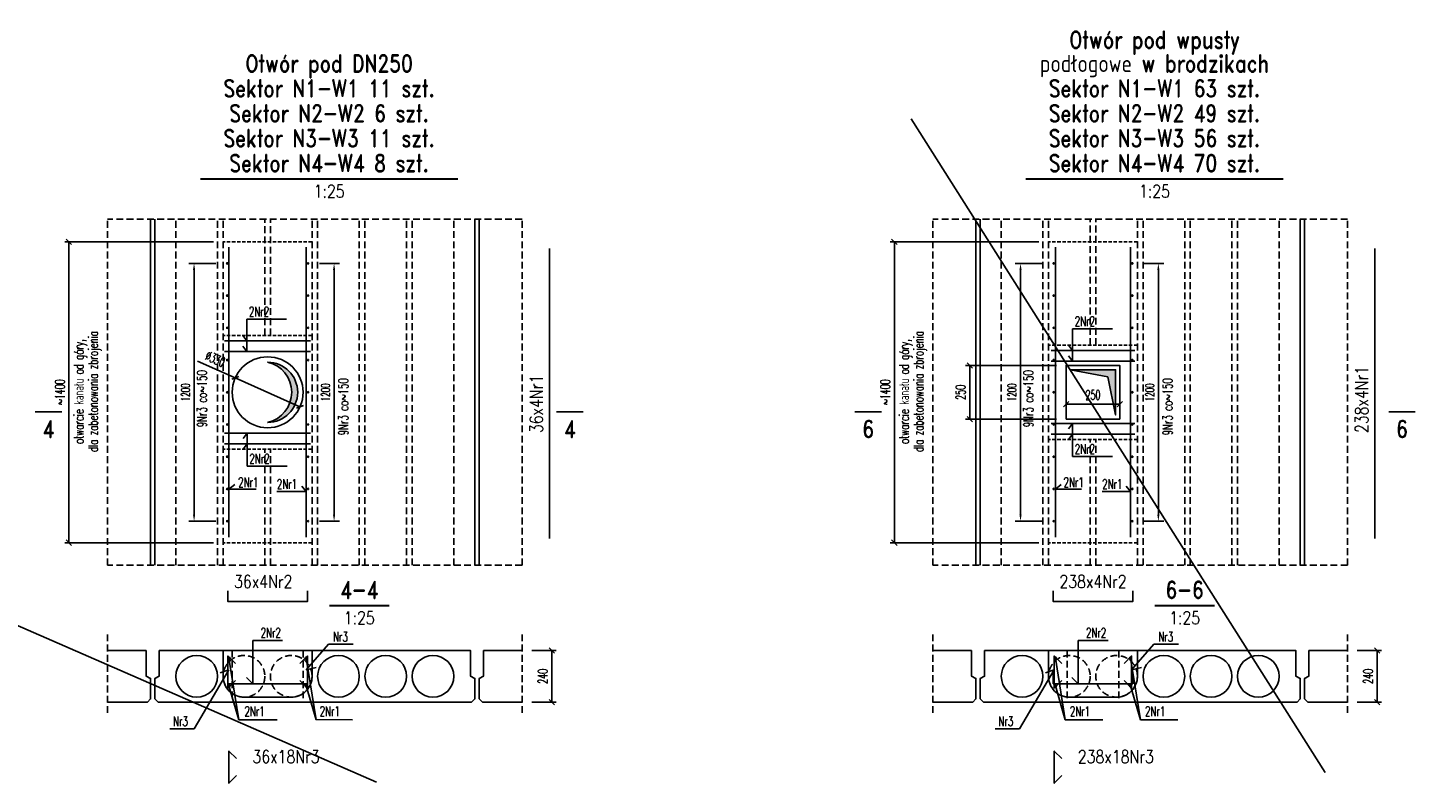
# Model space of a CAD drawing. Header units: millimetres. Extents: x 42034 to 81515, y -12159 to 10238.
# Tile 4 of 14: x 49878 to 56342, y -8017 to -4500. Entities that reach past the tile are written whole.
import ezdxf
from ezdxf.enums import TextEntityAlignment as Align

# ---------------------------------------------------------------- set-up
doc = ezdxf.new("R2010")
doc.units = ezdxf.units.MM
doc.header["$LTSCALE"] = 2.5
doc.linetypes.add('DASHED', pattern=[19.05, 12.7, -6.35])
doc.linetypes.add('DASHED2', pattern=[9.525, 6.35, -3.175])
for name, color, linetype in [('Gruba', 6, 'Continuous'), ('Niewidoczne', 181, 'DASHED'), ('Odnosnik_zbrojenie', 25, 'Continuous'), ('Opis_zbrojenie', 7, 'Continuous'), ('Otwory_projektowane', 3, 'Continuous'), ('Przekroj', 2, 'Continuous'), ('Przerywana', 5, 'DASHED'), ('Stal_przekroj', 1, 'Continuous'), ('Strzemiona', 4, 'Continuous'), ('Tekst', 31, 'Continuous'), ('Widok', 8, 'Continuous'), ('Wyburzenia', 115, 'DASHED2'), ('Wymiary', 86, 'Continuous'), ('Zbrojenie', 1, 'Continuous')]:
    doc.layers.add(name, color=color, linetype=linetype)
doc.styles.add('Romans', font='romans.shx', dxfattribs={"width": 0.6})
doc.styles.get("Standard").update_dxf_attribs({"font": 'romans.shx', "width": 0.65})
doc.styles.add('style1', font='romand.shx', dxfattribs={"width": 0.8})
doc.dimstyles.new('Skala_25', dxfattribs={"dimscale": 10, "dimtxt": 4.5, "dimasz": 2.5, "dimexe": 2, "dimexo": 4.5, "dimgap": 2, "dimtad": 1, "dimdec": 0, "dimdsep": 46, "dimtxsty": 'Romans', "dimblk": 'OBLIQUE', "dimcen": 0.09, "dimclrt": 31, "dimadec": 0, "dimazin": 0, "dimtfac": 1, "dimtdec": 0, "dimtix": 1, "dimtmove": 2, "dimatfit": 3, "dimldrblk": 'DOT', "dimfxl": 1, "dimtolj": 1, "dimtzin": 0, "dimarcsym": 0})
doc.dimstyles.new('Strzemiona_25', dxfattribs={"dimscale": 10, "dimtxt": 4, "dimasz": 3, "dimexe": 2.5, "dimexo": 5, "dimgap": 2, "dimtad": 1, "dimdec": 0, "dimrnd": 5, "dimzin": 9, "dimdsep": 46, "dimtxsty": 'Romans', "dimcen": 20, "dimclrt": 31, "dimadec": 1, "dimazin": 2, "dimtfac": 1, "dimtdec": 0, "dimtix": 1, "dimtmove": 2, "dimatfit": 2, "dimfxl": 1, "dimtolj": 1, "dimtzin": 0, "dimarcsym": 0})

# ---------------------------------------------------------------- blocks, each defined once
blk = doc.blocks.new('_Oblique')
at = {"color": 0, "linetype": 'ByBlock', "lineweight": -2}
blk.add_line((-0.5, -0.5), (0.5, 0.5), dxfattribs=at)
blk = doc.blocks.new('*D67')
at = {"layer": 'Defpoints', "color": 0, "transparency": 16777216}
for p in [(50069.8, -5496.8), (50787.6, -5496.8), (50787.6, -6896.8)]:
    blk.add_point(p, dxfattribs=at)
at = {"layer": 'Wymiary', "color": 0, "lineweight": -2, "transparency": 16777216}
for p, q in [((50742.6, -5496.8), (50049.8, -5496.8)), ((50069.8, -6896.8), (50069.8, -5496.8)), ((50742.6, -6896.8), (50049.8, -6896.8))]:
    blk.add_line(p, q, dxfattribs=at)
at = {"layer": 'Wymiary', "color": 0, "lineweight": -2, "transparency": 16777216, "xscale": 25, "yscale": 25, "zscale": 25}
for p, rotation in [((50069.8, -5496.8), 90), ((50069.8, -6896.8), 270)]:
    blk.add_blockref('_Oblique', p, dxfattribs=dict(at, rotation=rotation))
at = {"layer": 'Wymiary', "color": 31, "transparency": 16777216, "insert": (50027.3, -6196.8), "char_height": 45, "attachment_point": 5, "rotation": 90, "style": 'Romans'}
blk.add_mtext('\\A1;~1400', dxfattribs=at)
blk = doc.blocks.new('_Dot')
at = {"color": 0, "linetype": 'ByBlock', "lineweight": -2}
blk.add_line((-0.5, 0), (-1, 0), dxfattribs=at)
at = {"color": 0, "linetype": 'ByBlock', "const_width": 0.5}
blk.add_lwpolyline([(-0.25, 0, 1), (0.25, 0, 1)], format="xyb", close=True, dxfattribs=at)
blk = doc.blocks.new('*D68')
at = {"layer": 'Defpoints', "color": 0, "ltscale": 0.2, "transparency": 16777216}
for p in [(51185.6, -5596.8), (51185.6, -6796.8), (51304.1, -6796.8)]:
    blk.add_point(p, dxfattribs=at)
at = {"layer": 'Odnosnik_zbrojenie', "color": 0, "lineweight": -2, "ltscale": 0.2, "transparency": 16777216}
for p, q in [((51235.6, -5596.8), (51329.1, -5596.8)), ((51304.1, -5626.8), (51304.1, -6766.8)), ((51235.6, -6796.8), (51329.1, -6796.8))]:
    blk.add_line(p, q, dxfattribs=at)
at = {"layer": 'Odnosnik_zbrojenie', "color": 0, "ltscale": 0.2, "transparency": 16777216}
for points in [[(51299.1, -5626.8), (51309.1, -5626.8), (51304.1, -5596.8)], [(51299.1, -6766.8), (51309.1, -6766.8), (51304.1, -6796.8)]]:
    blk.add_solid(points, dxfattribs=at)
at = {"layer": 'Odnosnik_zbrojenie', "color": 31, "ltscale": 0.2, "transparency": 16777216, "insert": (51264.1, -6196.8), "char_height": 40, "attachment_point": 5, "rotation": 90, "style": 'Romans'}
blk.add_mtext('\\A1;1200', dxfattribs=at)
blk = doc.blocks.new('*D64')
at = {"layer": 'Defpoints', "color": 0, "ltscale": 0.2, "transparency": 16777216}
for p in [(50652.2, -5596.8), (50803.6, -5596.8), (50803.6, -6796.8)]:
    blk.add_point(p, dxfattribs=at)
at = {"layer": 'Odnosnik_zbrojenie', "color": 0, "lineweight": -2, "ltscale": 0.2, "transparency": 16777216}
for p, q in [((50753.6, -5596.8), (50627.2, -5596.8)), ((50652.2, -6766.8), (50652.2, -5626.8)), ((50753.6, -6796.8), (50627.2, -6796.8))]:
    blk.add_line(p, q, dxfattribs=at)
at = {"layer": 'Odnosnik_zbrojenie', "color": 0, "ltscale": 0.2, "transparency": 16777216}
for points in [[(50647.2, -5626.8), (50657.2, -5626.8), (50652.2, -5596.8)], [(50647.2, -6766.8), (50657.2, -6766.8), (50652.2, -6796.8)]]:
    blk.add_solid(points, dxfattribs=at)
at = {"layer": 'Odnosnik_zbrojenie', "color": 31, "ltscale": 0.2, "transparency": 16777216, "insert": (50612.2, -6196.8), "char_height": 40, "attachment_point": 5, "rotation": 90, "style": 'Romans'}
blk.add_mtext('\\A1;1200', dxfattribs=at)
blk = doc.blocks.new('*D65')
at = {"layer": 'Defpoints', "color": 0, "transparency": 16777216}
for p in [(52179.6, -7398.9), (52179.6, -7638.9), (52318.3, -7638.9)]:
    blk.add_point(p, dxfattribs=at)
at = {"layer": 'Wymiary', "color": 0, "lineweight": -2, "transparency": 16777216}
for p, q in [((52224.6, -7398.9), (52338.3, -7398.9)), ((52318.3, -7398.9), (52318.3, -7638.9)), ((52224.6, -7638.9), (52338.3, -7638.9))]:
    blk.add_line(p, q, dxfattribs=at)
at = {"layer": 'Wymiary', "color": 0, "lineweight": -2, "transparency": 16777216, "xscale": 25, "yscale": 25, "zscale": 25}
for p, rotation in [((52318.3, -7398.9), 90), ((52318.3, -7638.9), 270)]:
    blk.add_blockref('_Oblique', p, dxfattribs=dict(at, rotation=rotation))
at = {"layer": 'Wymiary', "color": 31, "transparency": 16777216, "insert": (52275.8, -7518.9), "char_height": 45, "attachment_point": 5, "rotation": 90, "style": 'Romans'}
blk.add_mtext('\\A1;240', dxfattribs=at)
blk = doc.blocks.new('*D66')
at = {"layer": 'Defpoints', "color": 0, "ltscale": 0.2, "transparency": 16777216}
for p in [(50843.9, -6129.5), (51145.2, -6264)]:
    blk.add_point(p, dxfattribs=at)
at = {"layer": 'Wymiary', "color": 0, "lineweight": -2, "ltscale": 0.2, "transparency": 16777216}
for p in [(50668.8, -6051.4), (51145.2, -6264)]:
    blk.add_line(p, (50843.9, -6129.5), dxfattribs=at)
at = {"layer": 'Wymiary', "color": 0, "lineweight": -2, "ltscale": 0.2, "transparency": 16777216, "xscale": 25, "yscale": 25, "zscale": 25}
for p, rotation in [((50843.9, -6129.5), 335.9499867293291), ((51145.2, -6264), 155.9499867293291)]:
    blk.add_blockref('_Oblique', p, dxfattribs=dict(at, rotation=rotation))
at = {"layer": 'Wymiary', "color": 31, "ltscale": 0.2, "transparency": 16777216, "insert": (50750.9, -6041.5), "char_height": 45, "attachment_point": 5, "rotation": 335.94999, "style": 'Romans'}
blk.add_mtext('\\A1;∅330', dxfattribs=at)
blk = doc.blocks.new('*D69')
at = {"layer": 'Defpoints', "color": 0, "transparency": 16777216}
for p in [(53912.5, -5496.8), (54630.3, -5496.8), (54630.3, -6896.8)]:
    blk.add_point(p, dxfattribs=at)
at = {"layer": 'Wymiary', "color": 0, "lineweight": -2, "transparency": 16777216}
for p, q in [((54585.3, -5496.8), (53892.5, -5496.8)), ((53912.5, -6896.8), (53912.5, -5496.8)), ((54585.3, -6896.8), (53892.5, -6896.8))]:
    blk.add_line(p, q, dxfattribs=at)
at = {"layer": 'Wymiary', "color": 0, "lineweight": -2, "transparency": 16777216, "xscale": 25, "yscale": 25, "zscale": 25}
for p, rotation in [((53912.5, -5496.8), 90), ((53912.5, -6896.8), 270)]:
    blk.add_blockref('_Oblique', p, dxfattribs=dict(at, rotation=rotation))
at = {"layer": 'Wymiary', "color": 31, "transparency": 16777216, "insert": (53870, -6196.8), "char_height": 45, "attachment_point": 5, "rotation": 90, "style": 'Romans'}
blk.add_mtext('\\A1;~1400', dxfattribs=at)
blk = doc.blocks.new('*D70')
at = {"layer": 'Defpoints', "color": 0, "ltscale": 0.2, "transparency": 16777216}
for p in [(55023.3, -5596.8), (55023.3, -6796.8), (55141.8, -6796.8)]:
    blk.add_point(p, dxfattribs=at)
at = {"layer": 'Odnosnik_zbrojenie', "color": 0, "lineweight": -2, "ltscale": 0.2, "transparency": 16777216}
for p, q in [((55073.3, -5596.8), (55166.8, -5596.8)), ((55141.8, -5626.8), (55141.8, -6766.8)), ((55073.3, -6796.8), (55166.8, -6796.8))]:
    blk.add_line(p, q, dxfattribs=at)
at = {"layer": 'Odnosnik_zbrojenie', "color": 0, "ltscale": 0.2, "transparency": 16777216}
for points in [[(55136.8, -5626.8), (55146.8, -5626.8), (55141.8, -5596.8)], [(55136.8, -6766.8), (55146.8, -6766.8), (55141.8, -6796.8)]]:
    blk.add_solid(points, dxfattribs=at)
at = {"layer": 'Odnosnik_zbrojenie', "color": 31, "ltscale": 0.2, "transparency": 16777216, "insert": (55101.8, -6196.8), "char_height": 40, "attachment_point": 5, "rotation": 90, "style": 'Romans'}
blk.add_mtext('\\A1;1200', dxfattribs=at)
blk = doc.blocks.new('*D71')
at = {"layer": 'Defpoints', "color": 0, "ltscale": 0.2, "transparency": 16777216}
for p in [(54500, -5596.8), (54651.3, -5596.8), (54651.3, -6796.8)]:
    blk.add_point(p, dxfattribs=at)
at = {"layer": 'Odnosnik_zbrojenie', "color": 0, "lineweight": -2, "ltscale": 0.2, "transparency": 16777216}
for p, q in [((54601.3, -5596.8), (54475, -5596.8)), ((54500, -6766.8), (54500, -5626.8)), ((54601.3, -6796.8), (54475, -6796.8))]:
    blk.add_line(p, q, dxfattribs=at)
at = {"layer": 'Odnosnik_zbrojenie', "color": 0, "ltscale": 0.2, "transparency": 16777216}
for points in [[(54495, -5626.8), (54505, -5626.8), (54500, -5596.8)], [(54495, -6766.8), (54505, -6766.8), (54500, -6796.8)]]:
    blk.add_solid(points, dxfattribs=at)
at = {"layer": 'Odnosnik_zbrojenie', "color": 31, "ltscale": 0.2, "transparency": 16777216, "insert": (54460, -6196.8), "char_height": 40, "attachment_point": 5, "rotation": 90, "style": 'Romans'}
blk.add_mtext('\\A1;1200', dxfattribs=at)
blk = doc.blocks.new('*D72')
at = {"layer": 'Defpoints', "color": 0, "transparency": 16777216}
for p in [(56022.3, -7398.9), (56022.3, -7638.9), (56161, -7638.9)]:
    blk.add_point(p, dxfattribs=at)
at = {"layer": 'Wymiary', "color": 0, "lineweight": -2, "transparency": 16777216}
for p, q in [((56067.3, -7398.9), (56181, -7398.9)), ((56161, -7398.9), (56161, -7638.9)), ((56067.3, -7638.9), (56181, -7638.9))]:
    blk.add_line(p, q, dxfattribs=at)
at = {"layer": 'Wymiary', "color": 0, "lineweight": -2, "transparency": 16777216, "xscale": 25, "yscale": 25, "zscale": 25}
for p, rotation in [((56161, -7398.9), 90), ((56161, -7638.9), 270)]:
    blk.add_blockref('_Oblique', p, dxfattribs=dict(at, rotation=rotation))
at = {"layer": 'Wymiary', "color": 31, "transparency": 16777216, "insert": (56118.5, -7518.9), "char_height": 45, "attachment_point": 5, "rotation": 90, "style": 'Romans'}
blk.add_mtext('\\A1;240', dxfattribs=at)
blk = doc.blocks.new('*D73')
at = {"layer": 'Defpoints', "color": 0, "ltscale": 0.2, "transparency": 16777216}
for p in [(54263.5, -6071.8), (54712.3, -6071.8), (54712.3, -6321.8)]:
    blk.add_point(p, dxfattribs=at)
at = {"layer": 'Wymiary', "color": 0, "lineweight": -2, "ltscale": 0.2, "transparency": 16777216}
for p, q in [((54667.3, -6071.8), (54243.5, -6071.8)), ((54263.5, -6321.8), (54263.5, -6071.8)), ((54667.3, -6321.8), (54243.5, -6321.8))]:
    blk.add_line(p, q, dxfattribs=at)
at = {"layer": 'Wymiary', "color": 0, "lineweight": -2, "ltscale": 0.2, "transparency": 16777216, "xscale": 25, "yscale": 25, "zscale": 25}
for p, rotation in [((54263.5, -6071.8), 90), ((54263.5, -6321.8), 270)]:
    blk.add_blockref('_Oblique', p, dxfattribs=dict(at, rotation=rotation))
at = {"layer": 'Wymiary', "color": 31, "ltscale": 0.2, "transparency": 16777216, "insert": (54221, -6196.8), "char_height": 45, "attachment_point": 5, "rotation": 90, "style": 'Romans'}
blk.add_mtext('\\A1;250', dxfattribs=at)
blk = doc.blocks.new('*D74')
at = {"layer": 'Defpoints', "color": 0, "ltscale": 0.2, "transparency": 16777216}
for p in [(54712.3, -6229.2), (54962.3, -6229.2), (54962.3, -6251.4)]:
    blk.add_point(p, dxfattribs=at)
at = {"layer": 'Wymiary', "color": 0, "lineweight": -2, "ltscale": 0.2, "transparency": 16777216}
for p, q in [((54712.3, -6251.4), (54962.3, -6251.4)), ((54712.3, -6274.2), (54712.3, -6271.4)), ((54962.3, -6274.2), (54962.3, -6271.4))]:
    blk.add_line(p, q, dxfattribs=at)
at = {"layer": 'Wymiary', "color": 0, "lineweight": -2, "ltscale": 0.2, "transparency": 16777216, "xscale": 25, "yscale": 25, "zscale": 25, "rotation": 180}
blk.add_blockref('_Oblique', (54712.3, -6251.4), dxfattribs=at)
at = {"layer": 'Wymiary', "color": 0, "lineweight": -2, "ltscale": 0.2, "transparency": 16777216, "xscale": 25, "yscale": 25, "zscale": 25}
blk.add_blockref('_Oblique', (54962.3, -6251.4), dxfattribs=at)
at = {"layer": 'Wymiary', "color": 31, "ltscale": 0.2, "transparency": 16777216, "insert": (54837.3, -6208.9), "char_height": 45, "attachment_point": 5, "style": 'Romans'}
blk.add_mtext('\\A1;250', dxfattribs=at)

msp = doc.modelspace()

# ---------------------------------------------------------------- hatches: boundary and pattern name
at = {"layer": 'Otwory_projektowane', "lineweight": 25}
h = msp.add_hatch(color=256, dxfattribs=at)
h.dxf.hatch_style = 1
h.paths.add_polyline_path([(50994.6, -6056.8, -0.803719), (50994.6, -6336.8, 1)])
h = msp.add_hatch(color=256, dxfattribs=at)
h.dxf.hatch_style = 1
h.paths.add_polyline_path([(54942.3, -6091.8), (54732.3, -6091.8), (54907.1, -6125.4), (54942.3, -6301.8)])
at = {"layer": 'Strzemiona', "ltscale": 0.2}
h = msp.add_hatch(color=256, dxfattribs=at)
h.dxf.hatch_style = 1
h.paths.add_polyline_path([(50809.6, -5596.8, 1), (50803.6, -5596.8, 1)])
h = msp.add_hatch(color=256, dxfattribs=at)
h.dxf.hatch_style = 1
h.paths.add_polyline_path([(51185.6, -5596.8, 1), (51179.6, -5596.8, 1)])
h = msp.add_hatch(color=256, dxfattribs=at)
h.dxf.hatch_style = 1
h.paths.add_polyline_path([(54657.3, -5596.8, 1), (54651.3, -5596.8, 1)])
h = msp.add_hatch(color=256, dxfattribs=at)
h.dxf.hatch_style = 1
h.paths.add_polyline_path([(55023.3, -5596.8, 1), (55017.3, -5596.8, 1)])
h = msp.add_hatch(color=256, dxfattribs=at)
h.dxf.hatch_style = 1
h.paths.add_polyline_path([(50809.6, -5746.8, 1), (50803.6, -5746.8, 1)])
h = msp.add_hatch(color=256, dxfattribs=at)
h.dxf.hatch_style = 1
h.paths.add_polyline_path([(51185.6, -5746.8, 1), (51179.6, -5746.8, 1)])
h = msp.add_hatch(color=256, dxfattribs=at)
h.dxf.hatch_style = 1
h.paths.add_polyline_path([(54657.3, -5746.8, 1), (54651.3, -5746.8, 1)])
h = msp.add_hatch(color=256, dxfattribs=at)
h.dxf.hatch_style = 1
h.paths.add_polyline_path([(55023.3, -5746.8, 1), (55017.3, -5746.8, 1)])
h = msp.add_hatch(color=256, dxfattribs=at)
h.dxf.hatch_style = 1
h.paths.add_polyline_path([(50809.6, -5896.8, 1), (50803.6, -5896.8, 1)])
h = msp.add_hatch(color=256, dxfattribs=at)
h.dxf.hatch_style = 1
h.paths.add_polyline_path([(51185.6, -5896.8, 1), (51179.6, -5896.8, 1)])
h = msp.add_hatch(color=256, dxfattribs=at)
h.dxf.hatch_style = 1
h.paths.add_polyline_path([(54657.3, -5896.8, 1), (54651.3, -5896.8, 1)])
h = msp.add_hatch(color=256, dxfattribs=at)
h.dxf.hatch_style = 1
h.paths.add_polyline_path([(55023.3, -5896.8, 1), (55017.3, -5896.8, 1)])
h = msp.add_hatch(color=256, dxfattribs=at)
h.dxf.hatch_style = 1
h.paths.add_polyline_path([(50809.6, -6046.8, 1), (50803.6, -6046.8, 1)])
h = msp.add_hatch(color=256, dxfattribs=at)
h.dxf.hatch_style = 1
h.paths.add_polyline_path([(51185.6, -6046.8, 1), (51179.6, -6046.8, 1)])
h = msp.add_hatch(color=256, dxfattribs=at)
h.dxf.hatch_style = 1
h.paths.add_polyline_path([(54657.3, -6046.8, 1), (54651.3, -6046.8, 1)])
h = msp.add_hatch(color=256, dxfattribs=at)
h.dxf.hatch_style = 1
h.paths.add_polyline_path([(55023.3, -6046.8, 1), (55017.3, -6046.8, 1)])
h = msp.add_hatch(color=256, dxfattribs=at)
h.dxf.hatch_style = 1
h.paths.add_polyline_path([(50809.6, -6196.8, 1), (50803.6, -6196.8, 1)])
h = msp.add_hatch(color=256, dxfattribs=at)
h.dxf.hatch_style = 1
h.paths.add_polyline_path([(51185.6, -6196.8, 1), (51179.6, -6196.8, 1)])
h = msp.add_hatch(color=256, dxfattribs=at)
h.dxf.hatch_style = 1
h.paths.add_polyline_path([(54657.3, -6196.8, 1), (54651.3, -6196.8, 1)])
h = msp.add_hatch(color=256, dxfattribs=at)
h.dxf.hatch_style = 1
h.paths.add_polyline_path([(55023.3, -6196.8, 1), (55017.3, -6196.8, 1)])
h = msp.add_hatch(color=256, dxfattribs=at)
h.dxf.hatch_style = 1
h.paths.add_polyline_path([(50809.6, -6346.8, 1), (50803.6, -6346.8, 1)])
h = msp.add_hatch(color=256, dxfattribs=at)
h.dxf.hatch_style = 1
h.paths.add_polyline_path([(51185.6, -6346.8, 1), (51179.6, -6346.8, 1)])
h = msp.add_hatch(color=256, dxfattribs=at)
h.dxf.hatch_style = 1
h.paths.add_polyline_path([(54657.3, -6346.8, 1), (54651.3, -6346.8, 1)])
h = msp.add_hatch(color=256, dxfattribs=at)
h.dxf.hatch_style = 1
h.paths.add_polyline_path([(55023.3, -6346.8, 1), (55017.3, -6346.8, 1)])
h = msp.add_hatch(color=256, dxfattribs=at)
h.dxf.hatch_style = 1
h.paths.add_polyline_path([(50809.6, -6496.8, 1), (50803.6, -6496.8, 1)])
h = msp.add_hatch(color=256, dxfattribs=at)
h.dxf.hatch_style = 1
h.paths.add_polyline_path([(51185.6, -6496.8, 1), (51179.6, -6496.8, 1)])
h = msp.add_hatch(color=256, dxfattribs=at)
h.dxf.hatch_style = 1
h.paths.add_polyline_path([(54657.3, -6496.8, 1), (54651.3, -6496.8, 1)])
h = msp.add_hatch(color=256, dxfattribs=at)
h.dxf.hatch_style = 1
h.paths.add_polyline_path([(55023.3, -6496.8, 1), (55017.3, -6496.8, 1)])
h = msp.add_hatch(color=256, dxfattribs=at)
h.dxf.hatch_style = 1
h.paths.add_polyline_path([(50809.6, -6646.8, 1), (50803.6, -6646.8, 1)])
h = msp.add_hatch(color=256, dxfattribs=at)
h.dxf.hatch_style = 1
h.paths.add_polyline_path([(51185.6, -6646.8, 1), (51179.6, -6646.8, 1)])
h = msp.add_hatch(color=256, dxfattribs=at)
h.dxf.hatch_style = 1
h.paths.add_polyline_path([(54657.3, -6646.8, 1), (54651.3, -6646.8, 1)])
h = msp.add_hatch(color=256, dxfattribs=at)
h.dxf.hatch_style = 1
h.paths.add_polyline_path([(55023.3, -6646.8, 1), (55017.3, -6646.8, 1)])
h = msp.add_hatch(color=256, dxfattribs=at)
h.dxf.hatch_style = 1
h.paths.add_polyline_path([(50809.6, -6796.8, 1), (50803.6, -6796.8, 1)])
h = msp.add_hatch(color=256, dxfattribs=at)
h.dxf.hatch_style = 1
h.paths.add_polyline_path([(51185.6, -6796.8, 1), (51179.6, -6796.8, 1)])
h = msp.add_hatch(color=256, dxfattribs=at)
h.dxf.hatch_style = 1
h.paths.add_polyline_path([(54657.3, -6796.8, 1), (54651.3, -6796.8, 1)])
h = msp.add_hatch(color=256, dxfattribs=at)
h.dxf.hatch_style = 1
h.paths.add_polyline_path([(55023.3, -6796.8, 1), (55017.3, -6796.8, 1)])
at = {"layer": 'Zbrojenie'}
h = msp.add_hatch(color=256, dxfattribs=at)
h.dxf.hatch_style = 1
h.paths.add_polyline_path([(50819.6, -7434.9, 1), (50809.6, -7434.9, 1)])
h = msp.add_hatch(color=256, dxfattribs=at)
h.dxf.hatch_style = 1
h.paths.add_polyline_path([(51169.6, -7434.9, -1), (51179.6, -7434.9, -1)])
h = msp.add_hatch(color=256, dxfattribs=at)
h.dxf.hatch_style = 1
h.paths.add_polyline_path([(54667.3, -7434.9, 1), (54657.3, -7434.9, 1)])
h = msp.add_hatch(color=256, dxfattribs=at)
h.dxf.hatch_style = 1
h.paths.add_polyline_path([(55007.3, -7434.9, -1), (55017.3, -7434.9, -1)])
h = msp.add_hatch(color=256, dxfattribs=at)
h.dxf.hatch_style = 1
h.paths.add_polyline_path([(50819.6, -7562.9, 1), (50809.6, -7562.9, 1)])
h = msp.add_hatch(color=256, dxfattribs=at)
h.dxf.hatch_style = 1
h.paths.add_polyline_path([(51169.6, -7562.9, -1), (51179.6, -7562.9, -1)])
h = msp.add_hatch(color=256, dxfattribs=at)
h.dxf.hatch_style = 1
h.paths.add_polyline_path([(54667.3, -7562.9, 1), (54657.3, -7562.9, 1)])
h = msp.add_hatch(color=256, dxfattribs=at)
h.dxf.hatch_style = 1
h.paths.add_polyline_path([(55007.3, -7562.9, -1), (55017.3, -7562.9, -1)])

# ---------------------------------------------------------------- linework, layer by layer
at = {"layer": 'Gruba'}
for points, const_width in [([(50681.1, -5204.1), (51881.1, -5204.1)], 10), ([(54523.8, -5204.1), (55723.8, -5204.1)], 10), ([(49911.7, -6287.4), (50036.7, -6287.4)], 7.5), ([(52339.2, -6287.4), (52464.2, -6287.4)], 7.5), ([(53728.2, -6287.4), (53853.2, -6287.4)], 7.5), ([(56213.6, -6287.4), (56338.6, -6287.4)], 7.5), ([(51281.3, -7190.2), (51561.3, -7190.2)], 10), ([(55124, -7190.2), (55404, -7190.2)], 10)]:
    msp.add_lwpolyline(points, dxfattribs=dict(at, const_width=const_width))
at = {"layer": 'Niewidoczne'}
for p, q in [((50567.6, -7002.3), (50567.6, -5391.2)), ((50761.6, -7002.3), (50761.6, -5391.2)), ((50787.6, -7002.3), (50787.6, -5391.2)), ((50981.6, -5931.8), (50981.6, -5391.2)), ((51007.6, -5931.8), (51007.6, -5391.2)), ((51201.6, -7002.3), (51201.6, -5391.2)), ((51227.6, -7002.3), (51227.6, -5391.2)), ((51421.6, -7002.3), (51421.6, -5391.2)), ((51447.6, -7002.3), (51447.6, -5391.2)), ((51641.6, -7002.3), (51641.6, -5391.2)), ((51667.6, -7002.3), (51667.6, -5391.2)), ((51861.6, -7002.3), (51861.6, -5391.2)), ((54410.3, -7002.3), (54410.3, -5391.2)), ((54604.3, -7002.3), (54604.3, -5391.2)), ((54630.3, -7002.3), (54630.3, -5391.2)), ((54824.3, -5976.8), (54824.3, -5391.2)), ((54850.3, -5976.8), (54850.3, -5391.2)), ((55044.3, -7002.3), (55044.3, -5391.2)), ((55070.3, -7002.3), (55070.3, -5391.2)), ((55264.3, -7002.3), (55264.3, -5391.2)), ((55290.3, -7002.3), (55290.3, -5391.2)), ((55484.3, -7002.3), (55484.3, -5391.2)), ((55510.3, -7002.3), (55510.3, -5391.2)), ((55704.3, -7002.3), (55704.3, -5391.2)), ((50981.6, -7002.3), (50981.6, -6461.8)), ((51007.6, -7002.3), (51007.6, -6461.8)), ((54824.3, -7002.3), (54824.3, -6416.8)), ((54850.3, -7002.3), (54850.3, -6416.8)), ((50829.6, -7398.9), (50829.6, -7638.9)), ((51159.6, -7398.9), (51159.6, -7638.9)), ((54717.3, -7398.9), (54717.3, -7638.9)), ((54957.3, -7398.9), (54957.3, -7638.9))]:
    msp.add_line(p, q, dxfattribs=at)
for centre in [(50884.6, -7518.9), (51104.6, -7518.9), (54727.3, -7518.9), (54947.3, -7518.9)]:
    msp.add_circle(centre, 97, dxfattribs=at)
at = {"layer": 'Odnosnik_zbrojenie', "ltscale": 0.2}
for p, q in [((50897.6, -5856.2), (51083.3, -5856.2)), ((50897.6, -5856.2), (50897.6, -6006.8)), ((50897.6, -5956.8), (50878.8, -5931.7)), ((54742.7, -5901.2), (54928.4, -5901.2)), ((54742.7, -5901.2), (54742.7, -6051.8)), ((50897.6, -6006.8), (50878.8, -5981.7)), ((54742.7, -6001.8), (54723.8, -5976.7)), ((54742.7, -6051.8), (54723.8, -6026.7)), ((50899.9, -6386.8), (50881.1, -6411.9)), ((50899.9, -6386.8), (50899.9, -6541.4)), ((54742.7, -6341.8), (54723.8, -6366.9)), ((54742.7, -6391.8), (54723.8, -6416.9)), ((54742.7, -6341.8), (54742.7, -6496.4)), ((50899.9, -6436.8), (50881.1, -6461.9)), ((54742.7, -6496.4), (54928.4, -6496.4)), ((50899.9, -6541.4), (51085.7, -6541.4)), ((50814.6, -6648), (50841.4, -6626.4)), ((50814.6, -6648), (50940.9, -6648)), ((51174.6, -6658.1), (51038.1, -6658.1)), ((51174.6, -6658.1), (51153.5, -6634.3)), ((54662.3, -6648), (54689.1, -6626.4)), ((54662.3, -6648), (54783.6, -6648)), ((55012.3, -6658.1), (54880.8, -6658.1)), ((55012.3, -6658.1), (54991.2, -6634.3))]:
    msp.add_line(p, q, dxfattribs=at)
at = {"layer": 'Odnosnik_zbrojenie'}
for p, q in [((50925.3, -7553.8), (50925.3, -7351.5)), ((50925.3, -7351.5), (51064.6, -7351.5)), ((54768, -7553.8), (54768, -7351.5)), ((54768, -7351.5), (54907.3, -7351.5)), ((51174.6, -7488.1), (51278.1, -7369.9)), ((51278.1, -7369.9), (51392.7, -7369.9)), ((55017.3, -7488.1), (55120.8, -7369.9)), ((55120.8, -7369.9), (55235.4, -7369.9)), ((50814.6, -7488.1), (50653.2, -7763.2)), ((50814.6, -7488.1), (50773.3, -7503.1)), ((50814.6, -7434.9), (50860.5, -7721.4)), ((51174.6, -7434.9), (51220.5, -7721.4)), ((51174.6, -7488.1), (51219.9, -7478.1)), ((54657.3, -7488.1), (54495.9, -7763.2)), ((54657.3, -7488.1), (54616, -7503.1)), ((54662.3, -7434.9), (54708.2, -7721.4)), ((55012.3, -7434.9), (55058.2, -7721.4)), ((55017.3, -7488.1), (55062.6, -7478.1)), ((50814.6, -7562.9), (50860.5, -7721.4)), ((50925.3, -7553.8), (50895.6, -7524.9)), ((51174.6, -7562.9), (51220.5, -7721.4)), ((54662.3, -7562.9), (54708.2, -7721.4)), ((54768, -7553.8), (54738.3, -7524.9)), ((55012.3, -7562.9), (55058.2, -7721.4)), ((50860.5, -7721.4), (51039.8, -7721.4)), ((51220.2, -7720.1), (51389.8, -7721.4)), ((54708.2, -7721.4), (54882.5, -7721.4)), ((55058.2, -7721.4), (55232.5, -7721.4)), ((50653.2, -7763.2), (50538.6, -7763.2)), ((54495.9, -7763.2), (54381.3, -7763.2))]:
    msp.add_line(p, q, dxfattribs=at)
at = {"layer": 'Otwory_projektowane', "lineweight": 25}
for points in [[(54712.3, -6321.8), (54962.3, -6321.8), (54962.3, -6071.8), (54712.3, -6071.8)], [(54907.1, -6125.4), (54942.3, -6301.8), (54942.3, -6091.8), (54732.3, -6091.8)]]:
    msp.add_lwpolyline(points, close=True, dxfattribs=at)
msp.add_circle((50994.6, -6196.8), 165, dxfattribs=at)
for centre, radius, start, end in [((50994.6, -6196.8), 140, 270, 90), ((50963.7, -6196.8), 143.4, 282.42096, 77.57904)]:
    msp.add_arc(centre, radius, start, end, dxfattribs=at)
at = {"layer": 'Przekroj'}
for points in [[(50429.6, -7398.9), (50249.6, -7398.9)], [(50249.6, -7638.9), (50434.6, -7638.9), (50449.6, -7623.9), (50449.6, -7528.9), (50429.6, -7518.9), (50429.6, -7398.9)], [(50489.6, -7398.9), (51939.6, -7398.9), (51939.6, -7518.9), (51959.6, -7528.9), (51959.6, -7623.9), (51944.6, -7638.9), (50484.6, -7638.9), (50469.6, -7623.9), (50469.6, -7528.9), (50489.6, -7518.9), (50489.6, -7398.9)], [(52179.6, -7638.9), (51994.6, -7638.9), (51979.6, -7623.9), (51979.6, -7528.9), (51999.6, -7518.9), (51999.6, -7398.9)], [(51999.6, -7398.9), (52179.6, -7398.9)], [(54272.3, -7398.9), (54092.3, -7398.9)], [(54092.3, -7638.9), (54277.3, -7638.9), (54292.3, -7623.9), (54292.3, -7528.9), (54272.3, -7518.9), (54272.3, -7398.9)], [(54332.3, -7398.9), (55782.3, -7398.9), (55782.3, -7518.9), (55802.3, -7528.9), (55802.3, -7623.9), (55787.3, -7638.9), (54327.3, -7638.9), (54312.3, -7623.9), (54312.3, -7528.9), (54332.3, -7518.9), (54332.3, -7398.9)], [(56022.3, -7638.9), (55837.3, -7638.9), (55822.3, -7623.9), (55822.3, -7528.9), (55842.3, -7518.9), (55842.3, -7398.9)], [(55842.3, -7398.9), (56022.3, -7398.9)]]:
    msp.add_lwpolyline(points, dxfattribs=at)
at = {"layer": 'Przekroj', "ltscale": 0.2}
for points in [[(50787.6, -7398.9), (50787.6, -7518.9, 0.414214), (50884.6, -7615.9), (51104.6, -7615.9, 0.414214), (51201.6, -7518.9), (51201.6, -7398.9)], [(54630.3, -7398.9), (54630.3, -7518.9, 0.414214), (54727.3, -7615.9), (54947.3, -7615.9, 0.414214), (55044.3, -7518.9), (55044.3, -7398.9)]]:
    msp.add_lwpolyline(points, format="xyb", dxfattribs=at)
at = {"layer": 'Przekroj'}
for centre in [(50664.6, -7518.9), (51324.6, -7518.9), (51544.6, -7518.9), (51764.6, -7518.9), (54507.3, -7518.9), (55167.3, -7518.9), (55387.3, -7518.9), (55607.3, -7518.9)]:
    msp.add_circle(centre, 97, dxfattribs=at)
at = {"layer": 'Przerywana'}
for p, q in [((50249.6, -7002.3), (50249.6, -5391.2)), ((52179.6, -5391.2), (50249.6, -5391.2)), ((52179.6, -7002.3), (52179.6, -5391.2)), ((54092.3, -7002.3), (54092.3, -5391.2)), ((56022.3, -5391.2), (54092.3, -5391.2)), ((56022.3, -7002.3), (56022.3, -5391.2)), ((52179.6, -7002.3), (50249.6, -7002.3)), ((56022.3, -7002.3), (54092.3, -7002.3)), ((50249.6, -7688.9), (50249.6, -7308.9)), ((52179.6, -7688.9), (52179.6, -7308.9)), ((54092.3, -7688.9), (54092.3, -7308.9)), ((56022.3, -7688.9), (56022.3, -7308.9))]:
    msp.add_line(p, q, dxfattribs=at)
at = {"layer": 'Stal_przekroj', "ltscale": 0.2}
for p, q in [((44467.7, -4942.8), (51502.1, -8012)), ((53990.1, -4924.3), (55918.6, -7966))]:
    msp.add_line(p, q, dxfattribs=at)
at = {"layer": 'Strzemiona'}
for points in [[(50844.9, -7538.5), (50809.6, -7573.9), (50809.6, -7423.9), (50844.9, -7459.2)], [(51144.2, -7538.5), (51179.6, -7573.9), (51179.6, -7423.9), (51144.2, -7459.2)], [(54692.6, -7538.5), (54657.3, -7573.9), (54657.3, -7423.9), (54692.6, -7459.2)], [(54981.9, -7538.5), (55017.3, -7573.9), (55017.3, -7423.9), (54981.9, -7459.2)]]:
    msp.add_lwpolyline(points, dxfattribs=at)
at = {"layer": 'Strzemiona', "ltscale": 0.2}
for centre in [(50806.6, -5596.8), (51182.6, -5596.8), (54654.3, -5596.8), (55020.3, -5596.8), (50806.6, -5746.8), (51182.6, -5746.8), (54654.3, -5746.8), (55020.3, -5746.8), (50806.6, -5896.8), (51182.6, -5896.8), (54654.3, -5896.8), (55020.3, -5896.8), (50806.6, -6046.8), (51182.6, -6046.8), (54654.3, -6046.8), (55020.3, -6046.8), (50806.6, -6196.8), (51182.6, -6196.8), (54654.3, -6196.8), (55020.3, -6196.8), (50806.6, -6346.8), (51182.6, -6346.8), (54654.3, -6346.8), (55020.3, -6346.8), (50806.6, -6496.8), (51182.6, -6496.8), (54654.3, -6496.8), (55020.3, -6496.8), (50806.6, -6646.8), (51182.6, -6646.8), (54654.3, -6646.8), (55020.3, -6646.8), (50806.6, -6796.8), (51182.6, -6796.8), (54654.3, -6796.8), (55020.3, -6796.8)]:
    msp.add_circle(centre, 3, dxfattribs=at)
at = {"layer": 'Widok'}
for p, q in [((50449.6, -5391.2), (50449.6, -7002.3)), ((50469.6, -7002.3), (50469.6, -5391.2)), ((51959.6, -7002.3), (51959.6, -5391.2)), ((51979.6, -5391.2), (51979.6, -7002.3)), ((54292.3, -5391.2), (54292.3, -7002.3)), ((54312.3, -7002.3), (54312.3, -5391.2)), ((55802.3, -7002.3), (55802.3, -5391.2)), ((55822.3, -5391.2), (55822.3, -7002.3))]:
    msp.add_line(p, q, dxfattribs=at)
at = {"layer": 'Wyburzenia'}
for p, q in [((51201.6, -5496.8), (50787.6, -5496.8)), ((55044.3, -5496.8), (54630.3, -5496.8)), ((51201.6, -5931.8), (50787.6, -5931.8)), ((55044.3, -5976.8), (54630.3, -5976.8)), ((51201.6, -6461.8), (50787.6, -6461.8)), ((55044.3, -6416.8), (54630.3, -6416.8)), ((51201.6, -6896.8), (50787.6, -6896.8)), ((55044.3, -6896.8), (54630.3, -6896.8))]:
    msp.add_line(p, q, dxfattribs=at)
at = {"layer": 'Wymiary', "ltscale": 0.2}
for p, q in [((51104.6, -7615.9), (50884.6, -7615.9)), ((54947.3, -7615.9), (54727.3, -7615.9))]:
    msp.add_line(p, q, dxfattribs=at)
at = {"layer": 'Zbrojenie'}
for points in [[(50814.6, -6871.8), (50814.6, -5521.8)], [(51174.6, -6871.8), (51174.6, -5521.8)], [(52307.5, -6876.8), (52307.5, -5526.8)], [(54662.3, -6871.8), (54662.3, -5521.8)], [(55012.3, -6871.8), (55012.3, -5521.8)], [(56150.2, -6876.8), (56150.2, -5526.8)], [(51194.6, -5956.8), (50794.6, -5956.8)], [(51194.6, -6006.8), (50794.6, -6006.8)], [(55032.3, -6001.8), (54642.3, -6001.8)], [(55032.3, -6051.8), (54642.3, -6051.8)], [(51194.6, -6386.8), (50794.6, -6386.8)], [(55032.3, -6341.8), (54642.3, -6341.8)], [(55032.3, -6391.8), (54642.3, -6391.8)], [(51194.6, -6436.8), (50794.6, -6436.8)]]:
    msp.add_lwpolyline(points, dxfattribs=at)
at = {"layer": 'Zbrojenie', "ltscale": 0.2}
for points in [[(51179.6, -7120.9), (51179.6, -7170.9), (50809.6, -7170.9), (50809.6, -7120.9)], [(55022.3, -7120.9), (55022.3, -7170.9), (54652.3, -7170.9), (54652.3, -7120.9)], [(51179.6, -7503.8), (51179.6, -7553.8), (50809.6, -7553.8), (50809.6, -7503.8)], [(55022.3, -7503.8), (55022.3, -7553.8), (54652.3, -7553.8), (54652.3, -7503.8)], [(50849.9, -7981.2), (50814.6, -8016.6), (50814.6, -7866.6), (50849.9, -7901.9)], [(54692.6, -7981.2), (54657.3, -8016.6), (54657.3, -7866.6), (54692.6, -7901.9)]]:
    msp.add_lwpolyline(points, dxfattribs=at)
at = {"layer": 'Zbrojenie'}
for centre in [(50814.6, -7434.9), (51174.6, -7434.9), (54662.3, -7434.9), (55012.3, -7434.9), (50814.6, -7562.9), (51174.6, -7562.9), (54662.3, -7562.9), (55012.3, -7562.9)]:
    msp.add_circle(centre, 5, dxfattribs=at)

# ---------------------------------------------------------------- texts
at = {"layer": 'Gruba', "style": 'style1', "width": 0.8}
for s, p in [('Otwór pod wpusty', (55123.8, -4620.2)), ('Otwór pod DN250', (51281.1, -4730.2)), ('podłogowe w brodzikach', (55123.8, -4730.2)), ('Sektor N1-W1 11 szt.', (51281.1, -4846.2)), ('Sektor N1-W1 63 szt.', (55123.8, -4846.2)), ('Sektor N2-W2 6 szt.', (51281.1, -4962.2)), ('Sektor N2-W2 49 szt.', (55123.8, -4962.2)), ('Sektor N3-W3 11 szt.', (51281.1, -5078.2)), ('Sektor N3-W3 56 szt.', (55123.8, -5078.2)), ('Sektor N4-W4 8 szt.', (51281.1, -5194.5)), ('Sektor N4-W4 70 szt.', (55123.8, -5194.5)), ('4-4', (51421.3, -7180.5)), ('6-6', (55264, -7180.5))]:
    msp.add_text(s, height=80, dxfattribs=at).set_placement(p, align=Align.BOTTOM_CENTER)
for s, height, p in [('1:25', 60, (51281.1, -5230.8)), ('1:25', 60, (55123.8, -5230.8)), ('4', 80, (49974.2, -6327.4)), ('4', 80, (52401.7, -6327.4)), ('6', 80, (53790.7, -6327.4)), ('6', 80, (56276.1, -6327.4)), ('1:25', 60, (51421.3, -7216.8)), ('1:25', 60, (55264, -7216.8))]:
    msp.add_text(s, height=height, dxfattribs=at).set_placement(p, align=Align.TOP_CENTER)
at = {"layer": 'Odnosnik_zbrojenie', "ltscale": 0.2, "width": 0.65}
for s, p in [('2Nr2', (50907.6, -5843.4)), ('2Nr2', (54752.6, -5888.4)), ('2Nr2', (54752.6, -6483.6)), ('2Nr2', (50909.9, -6528.6)), ('2Nr1', (50857.7, -6638)), ('2Nr1', (54700.4, -6638)), ('2Nr1', (51037.7, -6646.4)), ('2Nr1', (54880.4, -6646.4))]:
    msp.add_text(s, height=45, dxfattribs=at).set_placement(p)
for p in [(50711.2, -6359.5), (54558.9, -6359.5), (51369.6, -6397.1), (55207.3, -6397.1)]:
    msp.add_text('9Nr3 co~150', height=45, rotation=90, dxfattribs=at).set_placement(p)
at = {"layer": 'Odnosnik_zbrojenie', "width": 0.65}
for s, p in [('2Nr2', (50962.3, -7338.5)), ('2Nr2', (54805, -7338.5)), ('Nr3', (51298.8, -7357)), ('Nr3', (55141.5, -7357)), ('2Nr1', (50887.1, -7703.8)), ('2Nr1', (51237.1, -7703.8)), ('2Nr1', (54729.8, -7703.8)), ('2Nr1', (55079.8, -7703.8)), ('Nr3', (50554.5, -7750.3)), ('Nr3', (54397.2, -7750.3))]:
    msp.add_text(s, height=45, dxfattribs=at).set_placement(p)
at = {"layer": 'Opis_zbrojenie', "ltscale": 0.2, "style": 'style1', "width": 0.8}
for s, p in [('36x4Nr1', (52276, -6386.4)), ('238x4Nr1', (56118.7, -6386.4))]:
    msp.add_text(s, height=60, rotation=90, dxfattribs=at).set_placement(p)
for s, p in [('36x4Nr2', (50838.4, -7107.8)), ('238x4Nr2', (54681.1, -7107.8)), ('36x18Nr3', (50924.1, -7922.8)), ('238x18Nr3', (54766.8, -7922.8))]:
    msp.add_text(s, height=60, dxfattribs=at).set_placement(p)
at = {"layer": 'Tekst', "width": 0.65}
for s, p in [('dla zabetonowania zbrojenia', (50204.9, -6193)), ('dla zabetonowania zbrojenia', (54047.6, -6193)), ('otwarcie kanału od góry,', (50137.8, -6193)), ('otwarcie kanału od góry,', (53980.5, -6193))]:
    msp.add_text(s, height=45, rotation=90, dxfattribs=at).set_placement(p, align=Align.CENTER)

# ---------------------------------------------------------------- dimensions: what is measured, and where the dimension line sits
at = {"layer": 'Odnosnik_zbrojenie', "ltscale": 0.2}
for base, p1, p2, picture, middle in [((50652.2, -5596.8), (50803.6, -6796.8), (50803.6, -5596.8), '*D64', (50612.2, -6196.8)), ((51304.1, -6796.8), (51185.6, -5596.8), (51185.6, -6796.8), '*D68', (51264.1, -6196.8)), ((54500, -5596.8), (54651.3, -6796.8), (54651.3, -5596.8), '*D71', (54460, -6196.8)), ((55141.8, -6796.8), (55023.3, -5596.8), (55023.3, -6796.8), '*D70', (55101.8, -6196.8))]:
    dim = msp.add_linear_dim(base=base, p1=p1, p2=p2, angle=90, dimstyle='Strzemiona_25', dxfattribs=at)
    dim.commit()
    dim.dimension.update_dxf_attribs({"geometry": picture, "text_midpoint": middle})
at = {"layer": 'Wymiary'}
for base, p1, p2, picture, middle in [((50069.8, -5496.8), (50787.6, -6896.8), (50787.6, -5496.8), '*D67', (50027.3, -6196.8)), ((53912.5, -5496.8), (54630.3, -6896.8), (54630.3, -5496.8), '*D69', (53870, -6196.8))]:
    dim = msp.add_linear_dim(base=base, p1=p1, p2=p2, angle=270, text='~<>', dimstyle='Skala_25', dxfattribs=at)
    dim.commit()
    dim.dimension.update_dxf_attribs({"geometry": picture, "text_midpoint": middle})
at = {"layer": 'Wymiary', "ltscale": 0.2}
dim = msp.add_diameter_dim_2p(p1=(51145.2, -6264), p2=(50843.9, -6129.5), dimstyle='Skala_25', override={"dimfxl": 0}, dxfattribs=at)
dim.commit()
dim.dimension.update_dxf_attribs({"geometry": '*D66', "text_midpoint": (50750.9, -6041.5)})
dim = msp.add_linear_dim(base=(54263.5, -6071.8), p1=(54712.3, -6321.8), p2=(54712.3, -6071.8), angle=90, dimstyle='Skala_25', dxfattribs=at)
dim.commit()
dim.dimension.update_dxf_attribs({"geometry": '*D73', "text_midpoint": (54221, -6196.8)})
dim = msp.add_linear_dim(base=(54962.3, -6251.4), p1=(54712.3, -6229.2), p2=(54962.3, -6229.2), dimstyle='Skala_25', dxfattribs=at)
dim.commit()
dim.dimension.update_dxf_attribs({"geometry": '*D74', "text_midpoint": (54837.3, -6208.9)})
at = {"layer": 'Wymiary'}
for base, p1, p2, picture, middle in [((52318.3, -7638.9), (52179.6, -7398.9), (52179.6, -7638.9), '*D65', (52275.8, -7518.9)), ((56161, -7638.9), (56022.3, -7398.9), (56022.3, -7638.9), '*D72', (56118.5, -7518.9))]:
    dim = msp.add_linear_dim(base=base, p1=p1, p2=p2, angle=90, dimstyle='Skala_25', dxfattribs=at)
    dim.commit()
    dim.dimension.update_dxf_attribs({"geometry": picture, "text_midpoint": middle})

doc.saveas('drawing.dxf')
